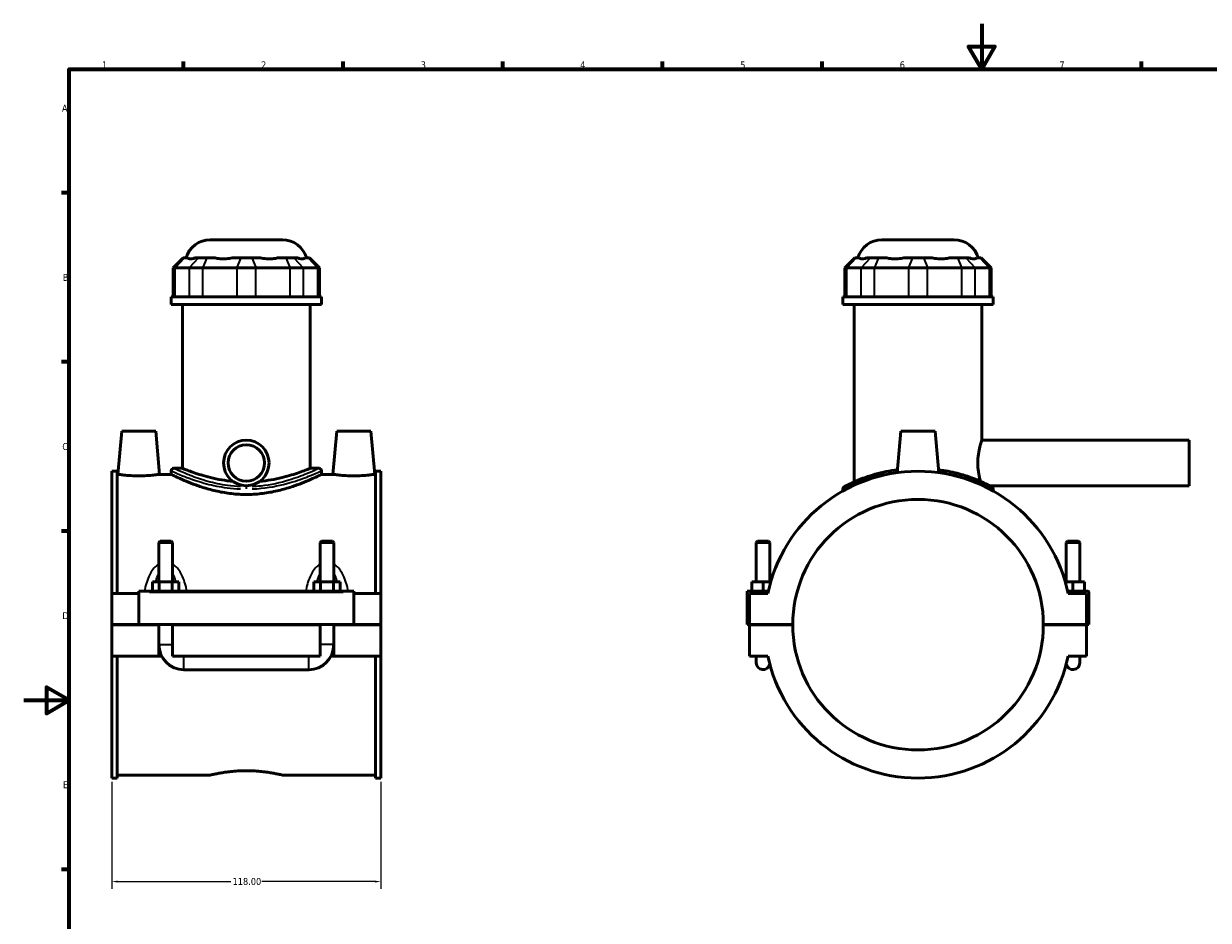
# Model space of a CAD drawing. Header units: millimetres. Extents: x 0 to 898, y -421 to 960.
# Tile 4 of 6: x 0 to 520, y 200 to 594. Entities that reach past the tile are written whole.
import ezdxf

# ---------------------------------------------------------------- set-up
doc = ezdxf.new("R2010")
doc.units = ezdxf.units.MM
for name, color, linetype, lineweight in [('Border (ANSI)', 7, 'Continuous', 70), ('Dimension (ANSI)', 7, 'Continuous', 25), ('Visible (ANSI)', 7, 'Continuous', 50), ('Visible Narrow (ANSI)', 7, 'Continuous', 35)]:
    doc.layers.add(name, color=color, linetype=linetype, lineweight=lineweight)
doc.styles.add('Note Text (ANSI)', font='tahoma.ttf')
doc.dimstyles.new('Default - mm (ANSI)', dxfattribs={"dimtxt": 3.048, "dimasz": 2.5, "dimexe": 3.175, "dimexo": 1.6002, "dimgap": 0.8, "dimtad": 0, "dimtoh": 1, "dimrnd": 1e-08, "dimzin": 4, "dimdsep": 46, "dimtxsty": 'Note Text (ANSI)', "dimcen": 0.09, "dimdle": 10, "dimclrd": 256, "dimclre": 256, "dimclrt": 256, "dimadec": 1, "dimazin": 1, "dimtfac": 1, "dimtofl": 0, "dimtmove": 0, "dimatfit": 3, "dimfxl": 1, "dimtolj": 1, "dimtzin": 4, "dimlwd": -1, "dimlwe": -1, "dimarcsym": 0})

# ---------------------------------------------------------------- blocks, each defined once
blk = doc.blocks.new('Borders Default Border')
at = {"layer": 'Border (ANSI)'}
for p, q in [((70.08, 574), (70.08, 577.45)), ((140.17, 574), (140.17, 577.45)), ((210.25, 574), (210.25, 577.45)), ((280.33, 574), (280.33, 577.45)), ((350.42, 574), (350.42, 577.45)), ((490.58, 574), (490.58, 577.45)), ((20, 519.75), (16.55, 519.75)), ((20, 445.5), (16.55, 445.5)), ((20, 371.25), (16.55, 371.25)), ((20, 222.75), (16.55, 222.75))]:
    blk.add_line(p, q, dxfattribs=at)
at = {"layer": 'Border (ANSI)', "flags": 128}
for points in [[(420.5, 594), (420.5, 574), (414.73, 584), (426.27, 584), (420.5, 574)], [(20, 20), (20, 574), (821, 574), (821, 20), (20, 20)], [(0, 297), (20, 297), (10, 302.77), (10, 291.23), (20, 297)]]:
    blk.add_lwpolyline(points, dxfattribs=at)
at = {"layer": 'Border (ANSI)', "color": 230, "true_color": 0xff0080, "char_height": 3.05, "attachment_point": 7, "style": 'Note Text (ANSI)'}
for s, insert in [('1', (34.35, 574.4)), ('2', (104.2, 574.4)), ('3', (174.26, 574.34)), ('4', (244.23, 574.4)), ('5', (314.48, 574.34)), ('6', (384.49, 574.34)), ('7', (454.6, 574.4)), ('A', (16.78, 555.35)), ('B', (17.15, 481.1)), ('C', (16.95, 406.8)), ('D', (16.96, 332.6)), ('E', (17.21, 258.35))]:
    blk.add_mtext(s, dxfattribs=dict(at, insert=insert))
blk = doc.blocks.new('*D8')
at = {"layer": 'Defpoints', "color": 0, "transparency": 16777216}
for p in [(38.72, 262.85), (156.72, 262.85), (156.72, 217.38)]:
    blk.add_point(p, dxfattribs=at)
at = {"layer": 'Dimension (ANSI)', "transparency": 16777216}
for p, q in [((38.72, 261.25), (38.72, 214.2)), ((156.72, 261.25), (156.72, 214.2)), ((41.22, 217.38), (90.88, 217.38)), ((154.22, 217.38), (104.56, 217.38))]:
    blk.add_line(p, q, dxfattribs=at)
for points in [[(41.22, 217.8), (41.22, 216.96), (38.72, 217.38)], [(154.22, 217.8), (154.22, 216.96), (156.72, 217.38)]]:
    blk.add_solid(points, dxfattribs=at)
at = {"layer": 'Dimension (ANSI)', "color": 230, "true_color": 0xff0080, "transparency": 16777216, "insert": (91.68, 218.97), "char_height": 3.048, "attachment_point": 1, "style": 'Note Text (ANSI)'}
blk.add_mtext('\\A1;118.00', dxfattribs=at)

msp = doc.modelspace()

# ---------------------------------------------------------------- linework, layer by layer
at = {"layer": 'Visible (ANSI)'}
for p, q in [((81.893, 499.167), (113.538, 499.167)), ((376.709, 499.167), (408.354, 499.167)), ((70.022, 491.187), (65.622, 486.787)), ((70.022, 491.187), (70.524, 491.187)), ((72.065, 491.187), (70.524, 491.187)), ((76.702, 491.187), (75.162, 491.187)), ((76.702, 491.187), (80.274, 491.187)), ((83.993, 491.187), (80.274, 491.187)), ((95.19, 491.187), (91.47, 491.187)), ((95.19, 491.187), (100.241, 491.187)), ((103.96, 491.187), (100.241, 491.187)), ((115.156, 491.187), (111.437, 491.187)), ((115.156, 491.187), (118.728, 491.187)), ((120.269, 491.187), (118.728, 491.187)), ((124.907, 491.187), (123.366, 491.187)), ((124.907, 491.187), (125.409, 491.187)), ((125.409, 491.187), (129.809, 486.787)), ((364.838, 491.187), (360.438, 486.787)), ((364.838, 491.187), (365.34, 491.187)), ((366.88, 491.187), (365.34, 491.187)), ((371.518, 491.187), (369.978, 491.187)), ((371.518, 491.187), (375.09, 491.187)), ((378.809, 491.187), (375.09, 491.187)), ((390.006, 491.187), (386.286, 491.187)), ((390.006, 491.187), (395.057, 491.187)), ((398.776, 491.187), (395.057, 491.187)), ((409.972, 491.187), (406.253, 491.187)), ((409.972, 491.187), (413.544, 491.187)), ((415.085, 491.187), (413.544, 491.187)), ((419.723, 491.187), (418.182, 491.187)), ((419.723, 491.187), (420.225, 491.187)), ((420.225, 491.187), (424.625, 486.787)), ((66.459, 486.787), (65.622, 486.787)), ((65.622, 486.787), (65.622, 474.087)), ((66.459, 486.787), (72.637, 486.787)), ((78.59, 486.787), (72.637, 486.787)), ((78.59, 486.787), (93.506, 486.787)), ((101.925, 486.787), (93.506, 486.787)), ((101.925, 486.787), (116.84, 486.787)), ((122.793, 486.787), (116.84, 486.787)), ((122.793, 486.787), (128.972, 486.787)), ((129.809, 486.787), (128.972, 486.787)), ((129.809, 486.787), (129.809, 474.087)), ((361.275, 486.787), (360.438, 486.787)), ((360.438, 486.787), (360.438, 474.087)), ((361.275, 486.787), (367.453, 486.787)), ((373.406, 486.787), (367.453, 486.787)), ((373.406, 486.787), (388.322, 486.787)), ((396.741, 486.787), (388.322, 486.787)), ((396.741, 486.787), (411.656, 486.787)), ((417.609, 486.787), (411.656, 486.787)), ((417.609, 486.787), (423.788, 486.787)), ((424.625, 486.787), (423.788, 486.787)), ((424.625, 486.787), (424.625, 474.087)), ((130.715, 474.087), (64.715, 474.087)), ((64.715, 470.667), (64.715, 474.087)), ((130.715, 470.667), (130.715, 474.087)), ((425.531, 474.087), (359.531, 474.087)), ((359.531, 470.667), (359.531, 474.087)), ((425.531, 470.667), (425.531, 474.087)), ((130.715, 470.667), (64.715, 470.667)), ((69.665, 398.807), (69.665, 470.667)), ((125.765, 398.807), (125.765, 470.667)), ((425.531, 470.667), (359.531, 470.667)), ((364.481, 392.814), (364.481, 470.667)), ((420.581, 411.167), (420.581, 470.667)), ((43.015, 415.167), (41.353, 396.167)), ((58.015, 415.167), (43.015, 415.167)), ((58.015, 415.167), (59.678, 396.167)), ((137.415, 415.167), (135.753, 396.167)), ((137.415, 415.167), (152.415, 415.167)), ((152.415, 415.167), (154.078, 396.167)), ((385.031, 415.167), (383.43, 396.869)), ((400.031, 415.167), (385.031, 415.167)), ((400.031, 415.167), (401.632, 396.869)), ((420.581, 411.167), (511.531, 411.167)), ((511.531, 391.167), (511.531, 411.167)), ((38.715, 397.487), (38.715, 343.917)), ((38.715, 397.487), (41.075, 397.487)), ((41.075, 343.917), (41.075, 397.487)), ((41.353, 396.167), (41.075, 396.167)), ((64.715, 396.167), (59.678, 396.167)), ((64.715, 397.707), (64.715, 396.167)), ((65.815, 398.807), (69.665, 398.807)), ((125.765, 398.807), (129.615, 398.807)), ((130.715, 397.707), (130.715, 396.167)), ((135.753, 396.167), (130.715, 396.167)), ((154.355, 396.167), (154.078, 396.167)), ((154.355, 343.917), (154.355, 397.487)), ((154.355, 397.487), (156.715, 397.487)), ((156.715, 397.487), (156.715, 343.917)), ((424.003, 391.167), (511.531, 391.167)), ((359.531, 389.699), (359.531, 388.844)), ((425.531, 389.699), (425.531, 388.844)), ((59.915, 366.884), (59.315, 366.284)), ((65.315, 366.284), (59.315, 366.284)), ((59.315, 366.284), (59.315, 348.917)), ((59.915, 366.884), (64.715, 366.884)), ((64.715, 366.884), (65.315, 366.284)), ((65.315, 366.284), (65.315, 348.917)), ((130.715, 366.884), (130.115, 366.284)), ((136.115, 366.284), (130.115, 366.284)), ((130.115, 348.917), (130.115, 366.284)), ((130.715, 366.884), (135.515, 366.884)), ((135.515, 366.884), (136.115, 366.284)), ((136.115, 348.917), (136.115, 366.284)), ((322.131, 366.884), (321.531, 366.284)), ((321.531, 366.284), (327.531, 366.284)), ((321.531, 348.917), (321.531, 366.284)), ((326.931, 366.884), (322.131, 366.884)), ((326.931, 366.884), (327.531, 366.284)), ((327.531, 348.917), (327.531, 366.284)), ((458.131, 366.884), (457.531, 366.284)), ((463.531, 366.284), (457.531, 366.284)), ((457.531, 366.284), (457.531, 348.917)), ((458.131, 366.884), (462.931, 366.884)), ((462.931, 366.884), (463.531, 366.284)), ((463.531, 366.284), (463.531, 348.917)), ((56.542, 344.917), (56.542, 348.917)), ((56.542, 348.917), (59.429, 348.917)), ((59.429, 344.917), (59.429, 348.917)), ((59.429, 348.917), (65.202, 348.917)), ((65.202, 344.917), (65.202, 348.917)), ((65.202, 348.917), (68.089, 348.917)), ((68.089, 344.917), (68.089, 348.917)), ((127.342, 348.917), (130.229, 348.917)), ((127.342, 344.917), (127.342, 348.917)), ((130.229, 344.917), (130.229, 348.917)), ((130.229, 348.917), (136.002, 348.917)), ((136.002, 344.917), (136.002, 348.917)), ((136.002, 348.917), (138.889, 348.917)), ((138.889, 344.917), (138.889, 348.917)), ((324.531, 348.917), (319.531, 348.917)), ((319.531, 344.917), (319.531, 348.917)), ((327.875, 348.917), (324.531, 348.917)), ((324.531, 344.917), (324.531, 348.917)), ((457.187, 348.917), (460.531, 348.917)), ((460.531, 344.917), (460.531, 348.917)), ((460.531, 348.917), (465.531, 348.917)), ((465.531, 344.917), (465.531, 348.917)), ((50.515, 343.917), (38.715, 343.917)), ((38.715, 330.217), (38.715, 343.917)), ((50.515, 344.417), (50.515, 344.917)), ((144.915, 344.917), (50.515, 344.917)), ((50.515, 330.217), (50.515, 344.417)), ((144.915, 344.917), (144.915, 344.417)), ((144.915, 344.417), (144.915, 330.217)), ((156.715, 343.917), (144.915, 343.917)), ((156.715, 343.917), (156.715, 330.217)), ((317.531, 344.917), (326.847, 344.917)), ((317.531, 330.217), (317.531, 344.917)), ((326.63, 343.917), (318.531, 343.917)), ((318.531, 343.917), (318.531, 330.217)), ((467.031, 344.917), (458.215, 344.917)), ((466.531, 343.917), (458.432, 343.917)), ((466.531, 330.217), (466.531, 343.917)), ((467.531, 330.217), (467.531, 344.417)), ((38.715, 330.217), (50.515, 330.217)), ((38.715, 316.417), (38.715, 330.117)), ((59.315, 330.117), (38.715, 330.117)), ((144.915, 330.217), (50.515, 330.217)), ((59.315, 330.217), (59.315, 330.117)), ((59.315, 316.417), (59.315, 330.117)), ((65.315, 330.217), (65.315, 330.117)), ((65.315, 330.117), (65.315, 316.417)), ((130.115, 330.117), (65.315, 330.117)), ((130.115, 330.117), (130.115, 330.217)), ((130.115, 316.417), (130.115, 330.117)), ((136.115, 330.117), (136.115, 330.217)), ((136.115, 330.117), (136.115, 316.417)), ((156.715, 330.117), (136.115, 330.117)), ((144.915, 330.217), (156.715, 330.217)), ((156.715, 330.117), (156.715, 316.417)), ((318.531, 330.217), (317.531, 330.217)), ((318.531, 330.217), (337.531, 330.217)), ((318.531, 330.117), (318.531, 316.417)), ((337.531, 330.117), (318.531, 330.117)), ((321.531, 330.117), (321.531, 330.217)), ((327.531, 330.117), (327.531, 330.217)), ((447.531, 330.217), (466.531, 330.217)), ((466.531, 330.117), (447.531, 330.117)), ((457.531, 330.217), (457.531, 330.117)), ((463.531, 330.217), (463.531, 330.117)), ((466.531, 330.217), (467.531, 330.217)), ((466.531, 316.417), (466.531, 330.117)), ((59.315, 316.417), (38.715, 316.417)), ((38.715, 316.417), (38.715, 262.847)), ((41.075, 262.847), (41.075, 316.417)), ((60.517, 316.417), (59.315, 316.417)), ((130.115, 316.417), (65.315, 316.417)), ((136.115, 316.417), (134.913, 316.417)), ((156.715, 316.417), (136.115, 316.417)), ((154.355, 262.847), (154.355, 316.417)), ((156.715, 316.417), (156.715, 262.847)), ((318.531, 316.417), (326.63, 316.417)), ((321.531, 316.417), (321.531, 313.417)), ((458.432, 316.417), (466.531, 316.417)), ((463.531, 313.417), (463.531, 316.417)), ((70.315, 310.417), (125.115, 310.417)), ((38.715, 262.847), (41.075, 262.847)), ((82.035, 264.167), (41.075, 264.167)), ((154.355, 264.167), (113.395, 264.167)), ((154.355, 262.847), (156.715, 262.847))]:
    msp.add_line(p, q, dxfattribs=at)
for radius in [10, 8]:
    msp.add_circle((97.715, 401.167), radius, dxfattribs=at)
for centre, radius, start, end in [((81.893, 488.167), 11, 90, 164.06507), ((113.538, 488.167), 11, 15.93493, 90), ((376.709, 488.167), 11, 90, 164.06507), ((408.354, 488.167), 11, 15.93493, 90), ((65.815, 397.707), 1.1, 90, 180), ((129.615, 397.707), 1.1, 0, 90), ((392.531, 330.167), 67.32, 11.7855, 168.2145), ((360.631, 389.699), 1.1, 118.18452, 180), ((424.431, 389.699), 1.1, 0, 61.81548), ((392.531, 330.167), 55, 0.05209, 179.94791), ((467.031, 344.417), 0.5, 0, 90), ((392.531, 330.167), 55, 180.05209, 359.94791), ((70.315, 321.417), 11, 180, 270), ((125.115, 321.417), 11, 270, 0), ((324.531, 313.417), 3, 180, 349.0821), ((392.531, 330.167), 67.32, 191.7855, 348.2145), ((460.531, 313.417), 3, 190.9179, 0)]:
    msp.add_arc(centre, radius, start, end, dxfattribs=at)
for points, knots in [([(72.065, 491.187), (72.131, 491.107), (72.211, 491.038), (72.543, 490.831), (72.867, 490.763), (73.221, 490.763), (73.576, 490.763), (74.026, 490.831), (74.739, 491.038), (74.947, 491.107), (75.162, 491.187)], [4.45870578, 4.45870578, 4.45870578, 4.45870578, 4.56597929, 4.56597929, 4.84390204, 4.84390204, 4.84390204, 5.1218248, 5.1218248, 5.22909831, 5.22909831, 5.22909831, 5.22909831]), ([(83.993, 491.187), (84.302, 491.107), (84.623, 491.038), (85.806, 490.831), (86.714, 490.763), (87.57, 490.763), (88.426, 490.763), (89.386, 490.831), (90.726, 491.038), (91.101, 491.107), (91.47, 491.187)], [4.45870578, 4.45870578, 4.45870578, 4.45870578, 4.56597929, 4.56597929, 4.84390204, 4.84390204, 4.84390204, 5.1218248, 5.1218248, 5.22909831, 5.22909831, 5.22909831, 5.22909831]), ([(103.96, 491.187), (104.33, 491.107), (104.704, 491.038), (106.045, 490.831), (107.005, 490.763), (107.861, 490.763), (108.717, 490.763), (109.625, 490.831), (110.807, 491.038), (111.129, 491.107), (111.437, 491.187)], [4.45870578, 4.45870578, 4.45870578, 4.45870578, 4.56597929, 4.56597929, 4.84390204, 4.84390204, 4.84390204, 5.1218248, 5.1218248, 5.22909831, 5.22909831, 5.22909831, 5.22909831]), ([(120.269, 491.187), (120.483, 491.107), (120.691, 491.038), (121.405, 490.831), (121.855, 490.763), (122.209, 490.763), (122.564, 490.763), (122.888, 490.831), (123.219, 491.038), (123.3, 491.107), (123.366, 491.187)], [4.45870578, 4.45870578, 4.45870578, 4.45870578, 4.56597929, 4.56597929, 4.84390204, 4.84390204, 4.84390204, 5.1218248, 5.1218248, 5.22909831, 5.22909831, 5.22909831, 5.22909831]), ([(366.88, 491.187), (366.947, 491.107), (367.027, 491.038), (367.359, 490.831), (367.683, 490.763), (368.037, 490.763), (368.392, 490.763), (368.841, 490.831), (369.555, 491.038), (369.763, 491.107), (369.978, 491.187)], [4.45870578, 4.45870578, 4.45870578, 4.45870578, 4.56597929, 4.56597929, 4.84390204, 4.84390204, 4.84390204, 5.1218248, 5.1218248, 5.22909831, 5.22909831, 5.22909831, 5.22909831]), ([(378.809, 491.187), (379.118, 491.107), (379.439, 491.038), (380.621, 490.831), (381.53, 490.763), (382.386, 490.763), (383.241, 490.763), (384.201, 490.831), (385.542, 491.038), (385.917, 491.107), (386.286, 491.187)], [4.45870578, 4.45870578, 4.45870578, 4.45870578, 4.56597929, 4.56597929, 4.84390204, 4.84390204, 4.84390204, 5.1218248, 5.1218248, 5.22909831, 5.22909831, 5.22909831, 5.22909831]), ([(398.776, 491.187), (399.146, 491.107), (399.52, 491.038), (400.861, 490.831), (401.821, 490.763), (402.677, 490.763), (403.533, 490.763), (404.441, 490.831), (405.623, 491.038), (405.945, 491.107), (406.253, 491.187)], [4.45870578, 4.45870578, 4.45870578, 4.45870578, 4.56597929, 4.56597929, 4.84390204, 4.84390204, 4.84390204, 5.1218248, 5.1218248, 5.22909831, 5.22909831, 5.22909831, 5.22909831]), ([(415.085, 491.187), (415.299, 491.107), (415.507, 491.038), (416.221, 490.831), (416.671, 490.763), (417.025, 490.763), (417.38, 490.763), (417.704, 490.831), (418.035, 491.038), (418.115, 491.107), (418.182, 491.187)], [4.45870578, 4.45870578, 4.45870578, 4.45870578, 4.56597929, 4.56597929, 4.84390204, 4.84390204, 4.84390204, 5.1218248, 5.1218248, 5.22909831, 5.22909831, 5.22909831, 5.22909831]), ([(419.954, 393.091), (419.863, 393.401), (419.768, 393.74), (419.446, 394.978), (419.197, 396.095), (418.84, 398.555), (418.738, 399.899), (418.738, 402.436), (418.84, 403.78), (419.197, 406.24), (419.446, 407.357), (419.905, 409.12), (420.147, 409.888), (420.487, 410.912), (420.581, 411.167), (420.581, 411.167)], [2.1282091, 2.1282091, 2.1282091, 2.1282091, 2.2817829, 2.2817829, 2.6622365, 2.6622365, 3.0426901, 3.0426901, 3.4231437, 3.4231437, 3.8035973, 3.8035973, 4.1838163, 4.1838163, 4.5640352, 4.5640352, 4.5640352, 4.5640352]), ([(50.515, 395.52), (49.357, 395.52), (48.124, 395.555), (45.859, 395.678), (44.829, 395.765), (43.209, 395.928), (42.509, 396.013), (41.581, 396.134), (41.353, 396.167), (41.353, 396.167)], [2.7734932, 2.7734932, 2.7734932, 2.7734932, 3.1209883, 3.1209883, 3.4684834, 3.4684834, 3.8143624, 3.8143624, 4.1602414, 4.1602414, 4.1602414, 4.1602414]), ([(59.678, 396.167), (59.678, 396.167), (59.449, 396.134), (58.518, 396.013), (57.817, 395.927), (56.194, 395.765), (55.165, 395.678), (52.903, 395.555), (51.672, 395.52), (50.515, 395.52)], [6.9337362, 6.9337362, 6.9337362, 6.9337362, 7.2801736, 7.2801736, 7.626611, 7.626611, 7.9735469, 7.9735469, 8.3204828, 8.3204828, 8.3204828, 8.3204828]), ([(97.715, 387.325), (95.598, 387.325), (93.425, 387.446), (89.129, 387.927), (87.007, 388.286), (82.957, 389.167), (81.025, 389.688), (77.46, 390.784), (75.827, 391.358), (72.939, 392.45), (71.578, 393.008), (69.169, 394.048), (68.119, 394.529), (66.423, 395.326), (65.775, 395.643), (64.921, 396.064), (64.715, 396.167), (64.715, 396.167)], [0, 0, 0, 0, 0.6351101, 0.6351101, 1.2702202, 1.2702202, 1.9053302, 1.9053302, 2.5404403, 2.5404403, 3.1738191, 3.1738191, 3.8071978, 3.8071978, 4.4405765, 4.4405765, 5.0739553, 5.0739553, 5.0739553, 5.0739553]), ([(91.818, 393.091), (90.151, 393.248), (88.504, 393.469), (85.199, 394.03), (83.552, 394.379), (80.51, 395.117), (79.115, 395.507), (76.648, 396.251), (75.488, 396.634), (73.435, 397.348), (72.543, 397.679), (71.105, 398.228), (70.558, 398.447), (69.838, 398.736), (69.665, 398.807), (69.665, 398.807)], [0.5799699, 0.5799699, 0.5799699, 0.5799699, 1.07095, 1.07095, 1.606425, 1.606425, 2.1419, 2.1419, 2.6767805, 2.6767805, 3.211661, 3.211661, 3.7465414, 3.7465414, 4.2814219, 4.2814219, 4.2814219, 4.2814219]), ([(130.715, 396.167), (130.715, 396.167), (130.509, 396.064), (129.656, 395.643), (129.008, 395.326), (127.312, 394.529), (126.262, 394.048), (123.852, 393.008), (122.492, 392.45), (119.604, 391.358), (117.97, 390.784), (114.405, 389.688), (112.474, 389.167), (108.424, 388.286), (106.302, 387.927), (102.006, 387.446), (99.832, 387.325), (97.715, 387.325)], [15.2218659, 15.2218659, 15.2218659, 15.2218659, 15.8552446, 15.8552446, 16.4886233, 16.4886233, 17.1220021, 17.1220021, 17.7553808, 17.7553808, 18.3904909, 18.3904909, 19.025601, 19.025601, 19.6607111, 19.6607111, 20.2958212, 20.2958212, 20.2958212, 20.2958212]), ([(125.765, 398.807), (125.765, 398.807), (125.593, 398.736), (124.872, 398.447), (124.325, 398.228), (122.887, 397.679), (121.995, 397.348), (119.943, 396.634), (118.783, 396.251), (116.315, 395.507), (114.921, 395.117), (111.879, 394.379), (110.231, 394.03), (106.927, 393.469), (105.279, 393.248), (103.613, 393.091)], [12.8442658, 12.8442658, 12.8442658, 12.8442658, 13.3791463, 13.3791463, 13.9140267, 13.9140267, 14.4489072, 14.4489072, 14.9837877, 14.9837877, 15.5192627, 15.5192627, 16.0547377, 16.0547377, 16.5457177, 16.5457177, 16.5457177, 16.5457177]), ([(144.915, 395.52), (143.759, 395.52), (142.527, 395.555), (140.266, 395.678), (139.236, 395.765), (137.614, 395.927), (136.912, 396.013), (135.982, 396.134), (135.753, 396.167), (135.753, 396.167)], [0, 0, 0, 0, 0.3469359, 0.3469359, 0.6938718, 0.6938718, 1.0403092, 1.0403092, 1.3867466, 1.3867466, 1.3867466, 1.3867466]), ([(154.078, 396.167), (154.078, 396.167), (153.85, 396.134), (152.922, 396.013), (152.222, 395.928), (150.602, 395.765), (149.571, 395.678), (147.307, 395.555), (146.074, 395.52), (144.915, 395.52)], [4.1602414, 4.1602414, 4.1602414, 4.1602414, 4.5061204, 4.5061204, 4.8519994, 4.8519994, 5.1994945, 5.1994945, 5.5469896, 5.5469896, 5.5469896, 5.5469896]), ([(383.55, 398.216), (381.838, 397.99), (380.173, 397.705), (375.209, 396.675), (372.156, 395.772), (366.296, 393.69), (363.739, 392.503), (361.431, 391.362), (360.913, 391.092), (360.268, 390.753), (360.113, 390.67), (360.112, 390.67)], [16.0895556, 16.0895556, 16.0895556, 16.0895556, 16.6172098, 16.6172098, 17.7334193, 17.7334193, 19.1330705, 19.1330705, 19.7221165, 19.7221165, 20.2608427, 20.2608427, 20.2608427, 20.2608427]), ([(424.951, 390.669), (424.951, 390.669), (424.581, 390.871), (423.032, 391.666), (421.731, 392.314), (418.18, 393.867), (415.849, 394.788), (412.071, 395.977), (410.94, 396.304), (407.219, 397.269), (404.436, 397.829), (401.513, 398.216)], [10.1304273, 10.1304273, 10.1304273, 10.1304273, 10.9565871, 10.9565871, 11.9203279, 11.9203279, 12.9803275, 12.9803275, 13.4003602, 13.4003602, 14.3016859, 14.3016859, 14.3016859, 14.3016859]), ([(82.035, 264.167), (82.035, 264.167), (82.13, 264.19), (82.529, 264.283), (82.833, 264.353), (83.634, 264.53), (84.132, 264.636), (85.282, 264.865), (85.934, 264.987), (87.322, 265.224), (88.106, 265.346), (89.815, 265.578), (90.739, 265.686), (92.67, 265.866), (93.677, 265.938), (95.706, 266.034), (96.727, 266.057), (97.715, 266.057)], [7.1171296, 7.1171296, 7.1171296, 7.1171296, 7.4136599, 7.4136599, 7.7101901, 7.7101901, 8.0067204, 8.0067204, 8.3032506, 8.3032506, 8.5998145, 8.5998145, 8.8963784, 8.8963784, 9.1929423, 9.1929423, 9.4895061, 9.4895061, 9.4895061, 9.4895061]), ([(97.715, 266.057), (98.704, 266.057), (99.725, 266.034), (101.753, 265.938), (102.761, 265.866), (104.691, 265.686), (105.616, 265.578), (107.325, 265.346), (108.109, 265.224), (109.497, 264.987), (110.148, 264.865), (111.298, 264.636), (111.797, 264.53), (112.598, 264.353), (112.902, 264.283), (113.3, 264.19), (113.395, 264.167), (113.395, 264.167)], [0, 0, 0, 0, 0.2965639, 0.2965639, 0.5931278, 0.5931278, 0.8896916, 0.8896916, 1.1862555, 1.1862555, 1.4827858, 1.4827858, 1.779316, 1.779316, 2.0758463, 2.0758463, 2.3723765, 2.3723765, 2.3723765, 2.3723765])]:
    msp.add_open_spline(points, degree=3, knots=knots, dxfattribs=at)
at = {"layer": 'Visible Narrow (ANSI)'}
for p, q in [((70.321, 490.967), (66.662, 487.007)), ((76.499, 490.967), (72.84, 487.007)), ((80.19, 490.967), (78.674, 487.007)), ((95.105, 490.967), (93.59, 487.007)), ((100.325, 490.967), (101.841, 487.007)), ((115.241, 490.967), (116.756, 487.007)), ((118.932, 490.967), (122.59, 487.007)), ((125.11, 490.967), (128.768, 487.007)), ((365.137, 490.967), (361.478, 487.007)), ((371.315, 490.967), (367.656, 487.007)), ((375.006, 490.967), (373.49, 487.007)), ((389.921, 490.967), (388.406, 487.007)), ((395.141, 490.967), (396.657, 487.007)), ((410.057, 490.967), (411.572, 487.007)), ((413.748, 490.967), (417.406, 487.007)), ((419.926, 490.967), (423.584, 487.007)), ((66.459, 474.722), (66.459, 486.152)), ((72.637, 486.152), (72.637, 474.722)), ((78.59, 474.722), (78.59, 486.152)), ((93.506, 486.152), (93.506, 474.722)), ((101.925, 474.722), (101.925, 486.152)), ((116.84, 486.152), (116.84, 474.722)), ((122.793, 474.722), (122.793, 486.152)), ((128.972, 486.152), (128.972, 474.722)), ((361.275, 474.722), (361.275, 486.152)), ((367.453, 486.152), (367.453, 474.722)), ((373.406, 474.722), (373.406, 486.152)), ((388.322, 486.152), (388.322, 474.722)), ((396.741, 474.722), (396.741, 486.152)), ((411.656, 486.152), (411.656, 474.722)), ((417.609, 474.722), (417.609, 486.152)), ((423.788, 486.152), (423.788, 474.722)), ((97.715, 390.639), (97.715, 389.759)), ((55.235, 344.417), (140.195, 344.417)), ((59.352, 321.417), (65.278, 321.417)), ((136.078, 321.417), (130.152, 321.417)), ((70.315, 310.454), (70.315, 316.38)), ((125.115, 310.454), (125.115, 316.38))]:
    msp.add_line(p, q, dxfattribs=at)
msp.add_arc((424.431, 389.699), 1.1, 3.09077, 58.7247, dxfattribs=at)
for points, knots in [([(64.822, 397.658), (64.931, 397.608), (65.126, 397.52), (66.208, 397.035), (67.702, 396.368), (70.514, 395.244), (71.345, 394.922), (74.512, 393.752), (77.218, 392.847), (83.013, 391.318), (86.051, 390.68), (91.152, 390.009), (93.111, 389.836), (95.087, 389.754)], [-14.9423604, -14.9423604, -14.9423604, -14.9423604, -14.5442874, -14.5442874, -13.4003602, -13.4003602, -12.9803275, -12.9803275, -11.9203279, -11.9203279, -10.9565871, -10.9565871, -10.3836869, -10.3836869, -10.3836869, -10.3836869]), ([(95.175, 390.725), (93.264, 390.808), (91.371, 390.983), (86.44, 391.666), (83.503, 392.314), (77.901, 393.867), (75.286, 394.788), (72.224, 395.977), (71.421, 396.304), (68.703, 397.446), (67.258, 398.124), (66.212, 398.617), (66.024, 398.707), (65.918, 398.757)], [10.3836869, 10.3836869, 10.3836869, 10.3836869, 10.9565871, 10.9565871, 11.9203279, 11.9203279, 12.9803275, 12.9803275, 13.4003602, 13.4003602, 14.5442874, 14.5442874, 14.9423604, 14.9423604, 14.9423604, 14.9423604]), ([(129.512, 398.756), (129.316, 398.662), (128.841, 398.436), (127.173, 397.665), (125.835, 397.06), (122.043, 395.496), (119.395, 394.488), (112.723, 392.463), (108.516, 391.49), (102.796, 390.876), (101.53, 390.78), (100.256, 390.724)], [25.5793165, 25.5793165, 25.5793165, 25.5793165, 26.3113536, 26.3113536, 27.2307454, 27.2307454, 28.3862253, 28.3862253, 29.7560172, 29.7560172, 30.1380206, 30.1380206, 30.1380206, 30.1380206]), ([(100.344, 389.754), (101.662, 389.808), (102.972, 389.903), (108.888, 390.507), (113.24, 391.464), (120.142, 393.457), (122.882, 394.449), (126.804, 395.988), (128.189, 396.584), (129.914, 397.342), (130.405, 397.564), (130.608, 397.657)], [-30.1380206, -30.1380206, -30.1380206, -30.1380206, -29.7560172, -29.7560172, -28.3862253, -28.3862253, -27.2307454, -27.2307454, -26.3113536, -26.3113536, -25.5793165, -25.5793165, -25.5793165, -25.5793165]), ([(359.603, 389.737), (359.678, 389.776), (359.812, 389.844), (360.347, 390.116), (360.874, 390.381), (363.224, 391.504), (365.827, 392.672), (371.792, 394.72), (374.899, 395.609), (379.33, 396.498), (380.358, 396.682), (381.408, 396.845)], [-20.0519445, -20.0519445, -20.0519445, -20.0519445, -19.7221165, -19.7221165, -19.1330705, -19.1330705, -17.7334193, -17.7334193, -16.6172098, -16.6172098, -16.2917777, -16.2917777, -16.2917777, -16.2917777]), ([(403.654, 396.844), (405.908, 396.493), (408.061, 396.048), (411.27, 395.244), (412.421, 394.922), (416.266, 393.752), (418.64, 392.847), (422.254, 391.318), (423.578, 390.68), (424.971, 389.989), (425.318, 389.81), (425.459, 389.737)], [-14.0994651, -14.0994651, -14.0994651, -14.0994651, -13.4003602, -13.4003602, -12.9803275, -12.9803275, -11.9203279, -11.9203279, -10.9565871, -10.9565871, -10.339324, -10.339324, -10.339324, -10.339324]), ([(58.75, 356.444), (58.526, 356.283), (58.309, 356.11), (57.64, 355.519), (57.22, 355.063), (56.251, 353.83), (55.752, 353.011), (54.785, 351.104), (54.349, 349.995), (53.638, 347.799), (53.353, 346.717), (53.111, 345.616)], [-1.8249817, -1.8249817, -1.8249817, -1.8249817, -1.7421187, -1.7421187, -1.5576506, -1.5576506, -1.2755007, -1.2755007, -0.9302686, -0.9302686, -0.6105716, -0.6105716, -0.6105716, -0.6105716]), ([(71.519, 345.616), (71.277, 346.717), (70.993, 347.799), (70.282, 349.995), (69.846, 351.104), (68.879, 353.011), (68.379, 353.83), (67.411, 355.063), (66.991, 355.519), (66.321, 356.11), (66.105, 356.283), (65.88, 356.444)], [-3.805719, -3.805719, -3.805719, -3.805719, -3.486022, -3.486022, -3.1407898, -3.1407898, -2.8586399, -2.8586399, -2.6741718, -2.6741718, -2.5913088, -2.5913088, -2.5913088, -2.5913088]), ([(129.55, 356.444), (129.326, 356.283), (129.109, 356.11), (128.44, 355.519), (128.02, 355.063), (127.051, 353.83), (126.552, 353.011), (125.585, 351.104), (125.149, 349.994), (124.438, 347.799), (124.153, 346.717), (123.911, 345.616)], [-1.8255218, -1.8255218, -1.8255218, -1.8255218, -1.7426572, -1.7426572, -1.558187, -1.558187, -1.2760348, -1.2760348, -0.9307991, -0.9307991, -0.6111117, -0.6111117, -0.6111117, -0.6111117]), ([(142.319, 345.616), (142.077, 346.717), (141.793, 347.799), (141.082, 349.994), (140.646, 351.104), (139.679, 353.011), (139.179, 353.83), (138.211, 355.063), (137.791, 355.519), (137.121, 356.11), (136.905, 356.283), (136.68, 356.444)], [-3.8062591, -3.8062591, -3.8062591, -3.8062591, -3.4865717, -3.4865717, -3.141336, -3.141336, -2.8591838, -2.8591838, -2.6747136, -2.6747136, -2.591849, -2.591849, -2.591849, -2.591849]), ([(57.932, 349.132), (58.039, 349.536), (58.154, 349.933), (58.529, 351.108), (58.817, 351.858), (59.178, 352.588), (59.201, 352.634), (59.224, 352.68)], [1.13619793, 1.13619793, 1.13619793, 1.13619793, 1.27550072, 1.27550072, 1.55765062, 1.55765062, 1.5768692, 1.5768692, 1.5768692, 1.5768692]), ([(65.406, 352.68), (65.43, 352.634), (65.453, 352.588), (65.814, 351.858), (66.102, 351.108), (66.477, 349.933), (66.592, 349.536), (66.698, 349.132)], [2.83942131, 2.83942131, 2.83942131, 2.83942131, 2.85863989, 2.85863989, 3.1407898, 3.1407898, 3.28009259, 3.28009259, 3.28009259, 3.28009259]), ([(128.732, 349.132), (128.839, 349.536), (128.954, 349.933), (129.329, 351.108), (129.617, 351.858), (129.978, 352.588), (130.001, 352.634), (130.024, 352.68)], [1.13673803, 1.13673803, 1.13673803, 1.13673803, 1.27603479, 1.27603479, 1.55818704, 1.55818704, 1.57740935, 1.57740935, 1.57740935, 1.57740935]), ([(136.206, 352.68), (136.23, 352.634), (136.253, 352.588), (136.614, 351.858), (136.902, 351.108), (137.277, 349.933), (137.392, 349.536), (137.498, 349.132)], [2.83996147, 2.83996147, 2.83996147, 2.83996147, 2.85918379, 2.85918379, 3.14133603, 3.14133603, 3.28063279, 3.28063279, 3.28063279, 3.28063279])]:
    msp.add_open_spline(points, degree=3, knots=knots, dxfattribs=at)

# ---------------------------------------------------------------- block references
msp.add_blockref('Borders Default Border', (0, 0))

# ---------------------------------------------------------------- dimensions: what is measured, and where the dimension line sits
at = {"layer": 'Dimension (ANSI)'}
dim = msp.add_linear_dim(base=(156.715, 217.379), p1=(38.715, 262.847), p2=(156.715, 262.847), dimstyle='Default - mm (ANSI)', override={"dimtoh": 0, "dimdec": 2, "dimtp": 0, "dimtm": 0, "dimtdec": 2, "dimatfit": 1}, dxfattribs=at)
dim.commit()
dim.dimension.update_dxf_attribs({"geometry": '*D8', "text_midpoint": (97.715, 217.379), "dimtype": 160})

doc.saveas('drawing.dxf')
